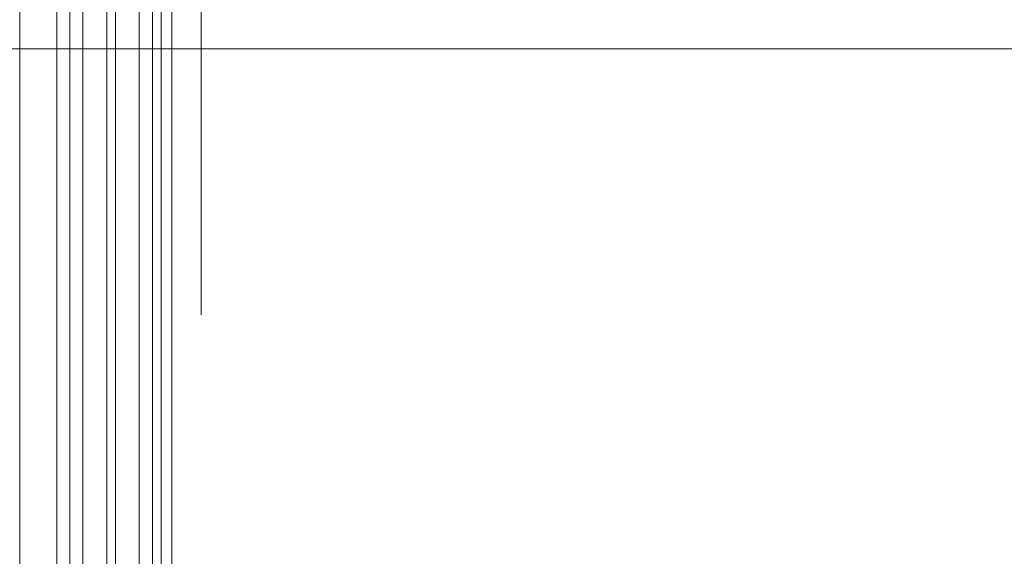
# Model space of a CAD drawing. Header units: centimetres. Extents: x -1631 to 21770, y -8842 to 3590.
# Tile 64 of 150: x -564 to -519, y 1481 to 1506. Entities that reach past the tile are written whole.
import ezdxf

# ---------------------------------------------------------------- set-up
doc = ezdxf.new("R2010")
doc.units = ezdxf.units.CM
doc.linetypes.add('Dash', pattern=[60, 30, -30])
doc.linetypes.add('Ponad', pattern=[39.688, 23.813, -15.875])
for name, color, linetype, lineweight in [('A-DETL', 90, 'Continuous', 9), ('A-DETL-GENF', 92, 'Continuous', 9), ('A-DETL-THIN', 151, 'Continuous', 9), ('A-DOOR', 31, 'Continuous', 13), ('A-FLOR-OVHD', 1, 'Ponad', 9)]:
    doc.layers.add(name, color=color, linetype=linetype, lineweight=lineweight)

# ---------------------------------------------------------------- blocks, each defined once
blk = doc.blocks.new('Schueco_FWS_ADS-70-HD_inw_Family-01 - FWS SI insert unit-2308021-5_piętro III __10_50 m_ - stan projektowany')
at = {"layer": 'A-DETL-GENF'}
for p, q in [((-48.75, 6.1), (48.75, 6.1)), ((27.75, 4.396), (-27.75, 4.396)), ((27.75, 3.8), (-27.75, 3.8)), ((27.75, 3.2), (-27.75, 3.2)), ((27.75, 2.1), (-27.75, 2.1)), ((27.75, 1.7), (-27.75, 1.7)), ((27.75, 0.6), (-27.75, 0.6)), ((27.75, 0), (-27.75, 0)), ((27.75, -0.4), (-27.75, -0.4)), ((47.85, -0.9), (-47.85, -0.9))]:
    blk.add_line(p, q, dxfattribs=at)

msp = doc.modelspace()

# ---------------------------------------------------------------- linework, layer by layer
at = {"layer": 'A-DETL', "linetype": 'Dash', "lineweight": 25}
for points, knots in [([(-552.773, 2638.575), (-478.908, 2638.575), (-476.079, 2638.575), (-439.123, 2638.575), (-439.123, 2601.619), (-439.123, 2598.79), (-439.123, 2573.539), (-439.123, 1655.824), (-439.123, 1618.868), (-439.123, 1616.04), (-439.123, 1512.359), (-439.123, 1509.531), (-439.123, 1472.575), (-476.079, 1472.575), (-478.908, 1472.575), (-555.623, 1472.575)], [0, 0, 0, 0, 1.242892, 2.082132, 2.921372, 3.63261, 13.975949, 24.692511, 35.163852, 36.732804, 37.928533, 39.497485, 40.336725, 41.175965, 42.450024, 42.450024, 42.450024, 42.450024]), ([(-555.623, 1472.575), (-478.908, 1472.575), (-476.079, 1472.575), (-439.123, 1472.575), (-439.123, 1435.619), (-439.123, 1432.79), (-439.123, 1329.11), (-439.123, 1326.281), (-439.123, 1289.326), (-402.167, 1289.326), (-399.339, 1289.326), (54.377, 1289.326), (347.204, 1289.326), (391.666, 1289.326), (418.55, 1316.21), (413.877, 1393.928), (413.877, 1663.126)], [0, 0, 0, 0, 1.274059, 2.1133, 2.95254, 4.521491, 5.717221, 7.286172, 8.125412, 8.964652, 14.361634, 22.556861, 31.207392, 35.311818, 37.065318, 41.276562, 41.276562, 41.276562, 41.276562])]:
    msp.add_open_spline(points, degree=3, knots=knots, dxfattribs=at)
at = {"layer": 'A-DETL-THIN'}
msp.add_line((-1199.353, 1504.231), (-393.635, 1504.231), dxfattribs=at)
at = {"layer": 'A-FLOR-OVHD'}
msp.add_line((-555.623, 1833.326), (-555.623, 1383.326), dxfattribs=at)

# ---------------------------------------------------------------- block references
at = {"layer": 'A-DOOR', "rotation": 90.0000000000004}
msp.add_blockref('Schueco_FWS_ADS-70-HD_inw_Family-01 - FWS SI insert unit-2308021-5_piętro III __10_50 m_ - stan projektowany', (-557.873, 1479.076), dxfattribs=at)

doc.saveas('drawing.dxf')
